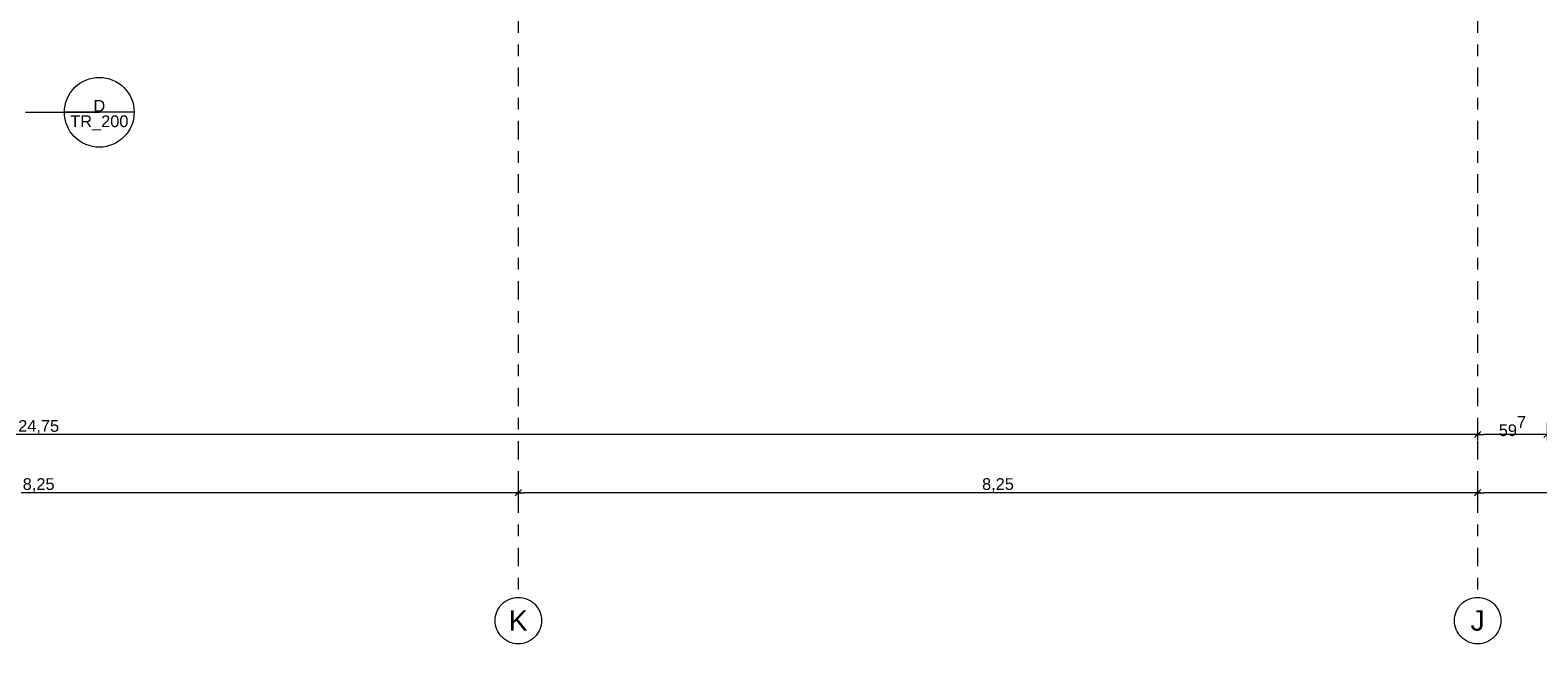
# Model space of a CAD drawing. Header units: metres. Extents: x -180 to 4, y -47 to 4.
# Tile 161 of 256: x -87.12 to -74.15, y -46.57 to -41.29. Entities that reach past the tile are written whole.
import ezdxf

# ---------------------------------------------------------------- set-up
doc = ezdxf.new("R2010")
doc.units = ezdxf.units.M
doc.header["$LTSCALE"] = 0.05
doc.header["$PDMODE"] = 1
doc.header["$PDSIZE"] = -2
doc.linetypes.add('Linienart-53', pattern=[5.291531, 3.175, -1.058062, 0.352704, -0.705764])
doc.layers.get('0').update_dxf_attribs({"lineweight": 25})
doc.layers.add('70 -71 Achsen- 1 Gebäudeachsen', color=7, linetype='Linienart-53', lineweight=18)
doc.layers.add('Keine', color=7, linetype='Continuous', lineweight=9)
for name, color, linetype, lineweight, true_color in [('70 -72 Beschriftung- 1 Beschriftung allgemein', 7, 'Continuous', 9, 0xff6633), ('70 -72 Beschriftung- 7 Detailverweise', 7, 'Continuous', 9, 0x00dd00), ('70 -76 Bemaßung- 2 Allgemein', 7, 'Continuous', 5, 0x6666cc)]:
    doc.layers.add(name, color=color, linetype=linetype, lineweight=lineweight, true_color=true_color)
doc.styles.add('Arial', font='arial.ttf')
doc.dimstyles.new('k+k_klein', dxfattribs={"dimtxt": 0.075516, "dimasz": 0.05302, "dimexe": 0.05, "dimexo": 0.15, "dimgap": 0.005, "dimtad": 1, "dimdec": 3, "dimtxsty": 'Arial', "dimblk": 'VW_SLASH-2', "dimblk1": 'VW_SLASH-2', "dimblk2": 'VW_SLASH-2', "dimcen": 0, "dimdle": 0.025, "dimadec": 3, "dimazin": 0, "dimtfac": 0.75, "dimtdec": 3, "dimtix": 1, "dimtmove": 0, "dimatfit": 0, "dimldrblk": 'VW_FILLEDARROW', "dimfxl": 0.1, "dimfxlon": 1, "dimfrac": 2, "dimtolj": 1, "dimarcsym": 0})

# ---------------------------------------------------------------- blocks, each defined once
blk = doc.blocks.new('Gruppe-198')
at = {"layer": '70 -72 Beschriftung- 7 Detailverweise', "transparency": 33554687}
blk.add_line((-87.159, -42), (-86.524, -42), dxfattribs=at)
at = {"layer": '70 -72 Beschriftung- 7 Detailverweise'}
blk.add_line((-86.224, -42), (-86.824, -42), dxfattribs=at)
at = {"layer": '70 -72 Beschriftung- 7 Detailverweise', "flags": 128}
blk.add_lwpolyline([(-86.224, -42), (-86.226, -42.029), (-86.23, -42.059), (-86.237, -42.087), (-86.247, -42.115), (-86.26, -42.141), (-86.275, -42.167), (-86.293, -42.19), (-86.312, -42.212), (-86.334, -42.232), (-86.358, -42.249), (-86.383, -42.265), (-86.41, -42.277), (-86.437, -42.287), (-86.466, -42.294), (-86.495, -42.299), (-86.524, -42.3), (-86.554, -42.299), (-86.583, -42.294), (-86.612, -42.287), (-86.639, -42.277), (-86.666, -42.265), (-86.691, -42.249), (-86.715, -42.232), (-86.737, -42.212), (-86.756, -42.19), (-86.774, -42.167), (-86.789, -42.141), (-86.802, -42.115), (-86.812, -42.087), (-86.819, -42.059), (-86.823, -42.029), (-86.824, -42), (-86.823, -41.971), (-86.819, -41.941), (-86.812, -41.913), (-86.802, -41.885), (-86.789, -41.859), (-86.774, -41.833), (-86.756, -41.81), (-86.737, -41.788), (-86.715, -41.768), (-86.691, -41.751), (-86.666, -41.735), (-86.639, -41.723), (-86.612, -41.713), (-86.583, -41.706), (-86.554, -41.701), (-86.524, -41.7), (-86.495, -41.701), (-86.466, -41.706), (-86.437, -41.713), (-86.41, -41.723), (-86.383, -41.735), (-86.358, -41.751), (-86.334, -41.768), (-86.312, -41.788), (-86.293, -41.81), (-86.275, -41.833), (-86.26, -41.859), (-86.247, -41.885), (-86.237, -41.913), (-86.23, -41.941), (-86.226, -41.971)], close=True, dxfattribs=at)
at = {"layer": '70 -72 Beschriftung- 7 Detailverweise'}
blk.add_point((-86.524, -42), dxfattribs=at)
at = {"layer": '70 -72 Beschriftung- 7 Detailverweise', "line_spacing_factor": 0.96878, "style": 'Arial'}
for s, insert, char_height, attachment_point in [('D', (-86.524, -41.995), 0.101, 8), ('TR_200', (-86.524, -42.027), 0.1007, 2)]:
    blk.add_mtext(s, dxfattribs=dict(at, insert=insert, char_height=char_height, attachment_point=attachment_point))
blk = doc.blocks.new('_Dach_2D (2D)')
at = {"layer": '70 -72 Beschriftung- 1 Beschriftung allgemein', "color": 7}
blk.add_blockref('Gruppe-198', (0, 0), dxfattribs=at)
blk = doc.blocks.new('VW_SLASH-2')
at = {"color": 0, "linetype": 'ByBlock', "lineweight": -2, "transparency": 16777216}
blk.add_line((0.47, 0), (-1, 0), dxfattribs=at)
at = {"color": 0, "lineweight": 5, "transparency": 16777216, "flags": 128}
blk.add_lwpolyline([(0.5, 0.5), (-0.5, -0.5)], dxfattribs=at)
blk = doc.blocks.new('*D2219')
at = {"layer": '70 -76 Bemaßung- 2 Allgemein', "color": 0, "lineweight": -2}
for p, q in [((-91.171, -45.172), (-91.171, -45.322)), ((-82.921, -45.172), (-82.921, -45.322)), ((-82.974, -45.272), (-91.118, -45.272))]:
    blk.add_line(p, q, dxfattribs=at)
at = {"layer": 'Defpoints', "color": 0}
for p in [(-91.171, -42.294), (-82.921, -42.294), (-91.171, -45.272)]:
    blk.add_point(p, dxfattribs=at)
at = {"layer": '70 -76 Bemaßung- 2 Allgemein', "color": 0, "lineweight": -2, "xscale": 0.05302001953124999, "yscale": 0.05302001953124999, "zscale": 0.05302001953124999, "rotation": 180}
blk.add_blockref('VW_SLASH-2', (-91.171, -45.272), dxfattribs=at)
at = {"layer": '70 -76 Bemaßung- 2 Allgemein', "color": 0, "lineweight": -2, "xscale": 0.05302001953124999, "yscale": 0.05302001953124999, "zscale": 0.05302001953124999}
blk.add_blockref('VW_SLASH-2', (-82.921, -45.272), dxfattribs=at)
at = {"layer": '70 -76 Bemaßung- 2 Allgemein', "color": 0, "insert": (-87.046, -45.207), "char_height": 0.1007, "attachment_point": 5, "style": 'Arial'}
blk.add_mtext('\\A1;8,25', dxfattribs=at)
blk = doc.blocks.new('VW_FILLEDARROW')
at = {"linetype": 'Continuous', "lineweight": 0, "transparency": 16777216}
blk.add_hatch(color=0, dxfattribs=at).paths.add_polyline_path([(-2.83, 0.76), (0, 0), (-2.83, -0.76)])
at = {"color": 0, "lineweight": 5, "transparency": 16777216, "flags": 128}
blk.add_lwpolyline([(-2.83, 0.76), (0, 0), (-2.83, -0.76)], close=True, dxfattribs=at)
blk = doc.blocks.new('*D2220')
at = {"layer": '70 -76 Bemaßung- 2 Allgemein', "color": 0, "lineweight": -2}
for p, q in [((-82.921, -45.172), (-82.921, -45.322)), ((-74.671, -45.172), (-74.671, -45.322)), ((-74.724, -45.272), (-82.868, -45.272))]:
    blk.add_line(p, q, dxfattribs=at)
at = {"layer": 'Defpoints', "color": 0}
for p in [(-82.921, -42.294), (-74.671, -42.294), (-82.921, -45.272)]:
    blk.add_point(p, dxfattribs=at)
at = {"layer": '70 -76 Bemaßung- 2 Allgemein', "color": 0, "lineweight": -2, "xscale": 0.05302001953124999, "yscale": 0.05302001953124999, "zscale": 0.05302001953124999, "rotation": 180}
blk.add_blockref('VW_SLASH-2', (-82.921, -45.272), dxfattribs=at)
at = {"layer": '70 -76 Bemaßung- 2 Allgemein', "color": 0, "lineweight": -2, "xscale": 0.05302001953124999, "yscale": 0.05302001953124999, "zscale": 0.05302001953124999}
blk.add_blockref('VW_SLASH-2', (-74.671, -45.272), dxfattribs=at)
at = {"layer": '70 -76 Bemaßung- 2 Allgemein', "color": 0, "insert": (-78.796, -45.207), "char_height": 0.1007, "attachment_point": 5, "style": 'Arial'}
blk.add_mtext('\\A1;8,25', dxfattribs=at)
blk = doc.blocks.new('*D2221')
at = {"layer": '70 -76 Bemaßung- 2 Allgemein', "color": 0, "lineweight": -2}
for p, q in [((-74.671, -45.172), (-74.671, -45.322)), ((-66.421, -45.172), (-66.421, -45.322)), ((-66.474, -45.272), (-74.618, -45.272))]:
    blk.add_line(p, q, dxfattribs=at)
at = {"layer": 'Defpoints', "color": 0}
for p in [(-74.671, -42.294), (-66.421, -42.294), (-74.671, -45.272)]:
    blk.add_point(p, dxfattribs=at)
at = {"layer": '70 -76 Bemaßung- 2 Allgemein', "color": 0, "lineweight": -2, "xscale": 0.05302001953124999, "yscale": 0.05302001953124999, "zscale": 0.05302001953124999, "rotation": 180}
blk.add_blockref('VW_SLASH-2', (-74.671, -45.272), dxfattribs=at)
at = {"layer": '70 -76 Bemaßung- 2 Allgemein', "color": 0, "lineweight": -2, "xscale": 0.05302001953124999, "yscale": 0.05302001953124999, "zscale": 0.05302001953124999}
blk.add_blockref('VW_SLASH-2', (-66.421, -45.272), dxfattribs=at)
at = {"layer": '70 -76 Bemaßung- 2 Allgemein', "color": 0, "insert": (-70.546, -45.207), "char_height": 0.1007, "attachment_point": 5, "style": 'Arial'}
blk.add_mtext('\\A1;8,25', dxfattribs=at)
blk = doc.blocks.new('*D2265')
at = {"layer": '70 -76 Bemaßung- 2 Allgemein', "color": 0, "lineweight": -2}
for p, q in [((-99.421, -44.672), (-99.421, -44.822)), ((-74.671, -44.672), (-74.671, -44.822)), ((-74.724, -44.772), (-99.368, -44.772))]:
    blk.add_line(p, q, dxfattribs=at)
at = {"layer": 'Defpoints', "color": 0}
for p in [(-99.421, -31.197), (-74.671, -31.197), (-99.421, -44.772)]:
    blk.add_point(p, dxfattribs=at)
at = {"layer": '70 -76 Bemaßung- 2 Allgemein', "color": 0, "lineweight": -2, "xscale": 0.05302001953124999, "yscale": 0.05302001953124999, "zscale": 0.05302001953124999, "rotation": 180}
blk.add_blockref('VW_SLASH-2', (-99.421, -44.772), dxfattribs=at)
at = {"layer": '70 -76 Bemaßung- 2 Allgemein', "color": 0, "lineweight": -2, "xscale": 0.05302001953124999, "yscale": 0.05302001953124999, "zscale": 0.05302001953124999}
blk.add_blockref('VW_SLASH-2', (-74.671, -44.772), dxfattribs=at)
at = {"layer": '70 -76 Bemaßung- 2 Allgemein', "color": 0, "insert": (-87.046, -44.707), "char_height": 0.1007, "attachment_point": 5, "style": 'Arial'}
blk.add_mtext('\\A1;24,75', dxfattribs=at)
blk = doc.blocks.new('*D2266')
at = {"layer": '70 -76 Bemaßung- 2 Allgemein', "color": 0, "lineweight": -2}
for p, q in [((-74.671, -44.672), (-74.671, -44.822)), ((-74.074, -44.672), (-74.074, -44.822)), ((-74.127, -44.772), (-74.618, -44.772))]:
    blk.add_line(p, q, dxfattribs=at)
at = {"layer": 'Defpoints', "color": 0}
for p in [(-74.671, -31.197), (-74.074, -31.157), (-74.671, -44.772)]:
    blk.add_point(p, dxfattribs=at)
at = {"layer": '70 -76 Bemaßung- 2 Allgemein', "color": 0, "lineweight": -2, "xscale": 0.05302001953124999, "yscale": 0.05302001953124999, "zscale": 0.05302001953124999, "rotation": 180}
blk.add_blockref('VW_SLASH-2', (-74.671, -44.772), dxfattribs=at)
at = {"layer": '70 -76 Bemaßung- 2 Allgemein', "color": 0, "lineweight": -2, "xscale": 0.05302001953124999, "yscale": 0.05302001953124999, "zscale": 0.05302001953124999}
blk.add_blockref('VW_SLASH-2', (-74.074, -44.772), dxfattribs=at)
at = {"layer": '70 -76 Bemaßung- 2 Allgemein', "color": 0, "insert": (-74.372, -44.7), "char_height": 0.10069, "attachment_point": 5, "style": 'Arial'}
blk.add_mtext('\\A1;59\\S7^ ;', dxfattribs=at)
blk = doc.blocks.new('_Achsen (3D)')
at = {"layer": '70 -71 Achsen- 1 Gebäudeachsen', "transparency": 33554687}
for p, q in [((-82.921, 3.8), (-82.921, -46.172)), ((-74.671, 3.8), (-74.671, -46.172))]:
    blk.add_line(p, q, dxfattribs=at)
at = {"color": 255, "transparency": 33554687}
for points in [[(-82.921, -46.172), (-82.901, -46.173), (-82.882, -46.176), (-82.863, -46.181), (-82.844, -46.187), (-82.827, -46.196), (-82.81, -46.206), (-82.794, -46.217), (-82.78, -46.231), (-82.766, -46.245), (-82.755, -46.261), (-82.745, -46.278), (-82.736, -46.296), (-82.73, -46.314), (-82.725, -46.333), (-82.722, -46.352), (-82.721, -46.372), (-82.722, -46.392), (-82.725, -46.411), (-82.73, -46.43), (-82.736, -46.449), (-82.745, -46.466), (-82.755, -46.483), (-82.766, -46.499), (-82.78, -46.513), (-82.794, -46.527), (-82.81, -46.538), (-82.827, -46.548), (-82.844, -46.557), (-82.863, -46.563), (-82.882, -46.568), (-82.901, -46.571), (-82.921, -46.572), (-82.941, -46.571), (-82.96, -46.568), (-82.979, -46.563), (-82.998, -46.557), (-83.015, -46.548), (-83.032, -46.538), (-83.048, -46.527), (-83.062, -46.513), (-83.076, -46.499), (-83.087, -46.483), (-83.097, -46.466), (-83.106, -46.449), (-83.112, -46.43), (-83.117, -46.411), (-83.12, -46.392), (-83.121, -46.372), (-83.12, -46.352), (-83.117, -46.333), (-83.112, -46.314), (-83.106, -46.296), (-83.097, -46.278), (-83.087, -46.261), (-83.076, -46.245), (-83.062, -46.231), (-83.048, -46.217), (-83.032, -46.206), (-83.015, -46.196), (-82.998, -46.187), (-82.979, -46.181), (-82.96, -46.176), (-82.941, -46.173)], [(-74.671, -46.172), (-74.651, -46.173), (-74.632, -46.176), (-74.613, -46.181), (-74.594, -46.187), (-74.577, -46.196), (-74.56, -46.206), (-74.544, -46.217), (-74.53, -46.231), (-74.516, -46.245), (-74.505, -46.261), (-74.495, -46.278), (-74.486, -46.296), (-74.48, -46.314), (-74.475, -46.333), (-74.472, -46.352), (-74.471, -46.372), (-74.472, -46.392), (-74.475, -46.411), (-74.48, -46.43), (-74.486, -46.449), (-74.495, -46.466), (-74.505, -46.483), (-74.516, -46.499), (-74.53, -46.513), (-74.544, -46.527), (-74.56, -46.538), (-74.577, -46.548), (-74.594, -46.557), (-74.613, -46.563), (-74.632, -46.568), (-74.651, -46.571), (-74.671, -46.572), (-74.691, -46.571), (-74.71, -46.568), (-74.729, -46.563), (-74.748, -46.557), (-74.765, -46.548), (-74.782, -46.538), (-74.798, -46.527), (-74.812, -46.513), (-74.826, -46.499), (-74.837, -46.483), (-74.847, -46.466), (-74.856, -46.449), (-74.862, -46.43), (-74.867, -46.411), (-74.87, -46.392), (-74.871, -46.372), (-74.87, -46.352), (-74.867, -46.333), (-74.862, -46.314), (-74.856, -46.296), (-74.847, -46.278), (-74.837, -46.261), (-74.826, -46.245), (-74.812, -46.231), (-74.798, -46.217), (-74.782, -46.206), (-74.765, -46.196), (-74.748, -46.187), (-74.729, -46.181), (-74.71, -46.176), (-74.691, -46.173)]]:
    blk.add_wipeout(points, dxfattribs=at).dxf.layer = 'Keine'
at = {"layer": 'Keine', "transparency": 33554687, "flags": 128}
for points in [[(-82.921, -46.172), (-82.901, -46.173), (-82.882, -46.176), (-82.863, -46.181), (-82.844, -46.187), (-82.827, -46.196), (-82.81, -46.206), (-82.794, -46.217), (-82.78, -46.231), (-82.766, -46.245), (-82.755, -46.261), (-82.745, -46.278), (-82.736, -46.296), (-82.73, -46.314), (-82.725, -46.333), (-82.722, -46.352), (-82.721, -46.372), (-82.722, -46.392), (-82.725, -46.411), (-82.73, -46.43), (-82.736, -46.449), (-82.745, -46.466), (-82.755, -46.483), (-82.766, -46.499), (-82.78, -46.513), (-82.794, -46.527), (-82.81, -46.538), (-82.827, -46.548), (-82.844, -46.557), (-82.863, -46.563), (-82.882, -46.568), (-82.901, -46.571), (-82.921, -46.572), (-82.941, -46.571), (-82.96, -46.568), (-82.979, -46.563), (-82.998, -46.557), (-83.015, -46.548), (-83.032, -46.538), (-83.048, -46.527), (-83.062, -46.513), (-83.076, -46.499), (-83.087, -46.483), (-83.097, -46.466), (-83.106, -46.449), (-83.112, -46.43), (-83.117, -46.411), (-83.12, -46.392), (-83.121, -46.372), (-83.12, -46.352), (-83.117, -46.333), (-83.112, -46.314), (-83.106, -46.296), (-83.097, -46.278), (-83.087, -46.261), (-83.076, -46.245), (-83.062, -46.231), (-83.048, -46.217), (-83.032, -46.206), (-83.015, -46.196), (-82.998, -46.187), (-82.979, -46.181), (-82.96, -46.176), (-82.941, -46.173)], [(-74.671, -46.172), (-74.651, -46.173), (-74.632, -46.176), (-74.613, -46.181), (-74.594, -46.187), (-74.577, -46.196), (-74.56, -46.206), (-74.544, -46.217), (-74.53, -46.231), (-74.516, -46.245), (-74.505, -46.261), (-74.495, -46.278), (-74.486, -46.296), (-74.48, -46.314), (-74.475, -46.333), (-74.472, -46.352), (-74.471, -46.372), (-74.472, -46.392), (-74.475, -46.411), (-74.48, -46.43), (-74.486, -46.449), (-74.495, -46.466), (-74.505, -46.483), (-74.516, -46.499), (-74.53, -46.513), (-74.544, -46.527), (-74.56, -46.538), (-74.577, -46.548), (-74.594, -46.557), (-74.613, -46.563), (-74.632, -46.568), (-74.651, -46.571), (-74.671, -46.572), (-74.691, -46.571), (-74.71, -46.568), (-74.729, -46.563), (-74.748, -46.557), (-74.765, -46.548), (-74.782, -46.538), (-74.798, -46.527), (-74.812, -46.513), (-74.826, -46.499), (-74.837, -46.483), (-74.847, -46.466), (-74.856, -46.449), (-74.862, -46.43), (-74.867, -46.411), (-74.87, -46.392), (-74.871, -46.372), (-74.87, -46.352), (-74.867, -46.333), (-74.862, -46.314), (-74.856, -46.296), (-74.847, -46.278), (-74.837, -46.261), (-74.826, -46.245), (-74.812, -46.231), (-74.798, -46.217), (-74.782, -46.206), (-74.765, -46.196), (-74.748, -46.187), (-74.729, -46.181), (-74.71, -46.176), (-74.691, -46.173)]]:
    blk.add_lwpolyline(points, close=True, dxfattribs=at)
at = {"layer": 'Keine', "transparency": 33554687, "char_height": 0.176, "attachment_point": 5, "line_spacing_factor": 0.970891, "style": 'Arial'}
for s, insert in [('K', (-82.921, -46.372)), ('J', (-74.671, -46.372))]:
    blk.add_mtext(s, dxfattribs=dict(at, insert=insert))
blk = doc.blocks.new('Gruppe-1910')
at = {"layer": '70 -76 Bemaßung- 2 Allgemein'}
for p1, p2, picture, middle in [((-82.92099996, -42.29404198), (-91.17099996, -42.29404198), '*D2219', (-87.04599996, -45.20657844)), ((-74.67099996, -42.29404198), (-82.92099996, -42.29404198), '*D2220', (-78.79599996, -45.20657844)), ((-66.42099996, -42.29404198), (-74.67099996, -42.29404198), '*D2221', (-70.54599996, -45.20657844))]:
    dim = blk.add_aligned_dim(p1=p1, p2=p2, distance=2.978, text='8,25', dimstyle='k+k_klein', override={"dimtxt": 0.100689, "dimgap": 0.005, "dimdec": 8, "dimpost": '<>', "dimtxsty": 'Arial', "dimtmove": 2}, dxfattribs=at)
    dim.commit()
    dim.dimension.update_dxf_attribs({"geometry": picture, "text_midpoint": middle})
blk = doc.blocks.new('Gruppe-1914')
at = {"layer": '70 -76 Bemaßung- 2 Allgemein'}
for base, p1, p2, text, picture, middle in [((-99.42099996, -44.77204198), (-74.67099996, -31.19704198), (-99.42099996, -31.19704198), '24,75', '*D2265', (-87.04599996, -44.70657844)), ((-74.67099996, -44.77204198), (-74.07399996, -31.15704698), (-74.67099996, -31.19704198), '59\\S7^ ;', '*D2266', (-74.37249996, -44.69971483))]:
    dim = blk.add_linear_dim(base=base, p1=p1, p2=p2, text=text, dimstyle='k+k_klein', override={"dimtxt": 0.100689, "dimgap": 0.005, "dimdec": 8, "dimpost": '<>', "dimtxsty": 'Arial', "dimtmove": 2}, dxfattribs=at)
    dim.commit()
    dim.dimension.update_dxf_attribs({"geometry": picture, "text_midpoint": middle})
blk = doc.blocks.new('_Dach_2D Bemaßung_ Beschriftung (2D)')
at = {"layer": '70 -76 Bemaßung- 2 Allgemein'}
for name in ['Gruppe-1914', 'Gruppe-1910']:
    blk.add_blockref(name, (0, 0), dxfattribs=at)

msp = doc.modelspace()

# ---------------------------------------------------------------- block references
at = {"layer": 'Keine', "color": 1}
msp.add_blockref('_Dach_2D (2D)', (0, 0), dxfattribs=at)

# ---------------------------------------------------------------- next in the draw order: block references
msp.add_blockref('_Dach_2D Bemaßung_ Beschriftung (2D)', (0, 0), dxfattribs=at)

# ---------------------------------------------------------------- next in the draw order: block references
msp.add_blockref('_Achsen (3D)', (0, 0), dxfattribs=at)

doc.saveas('drawing.dxf')
